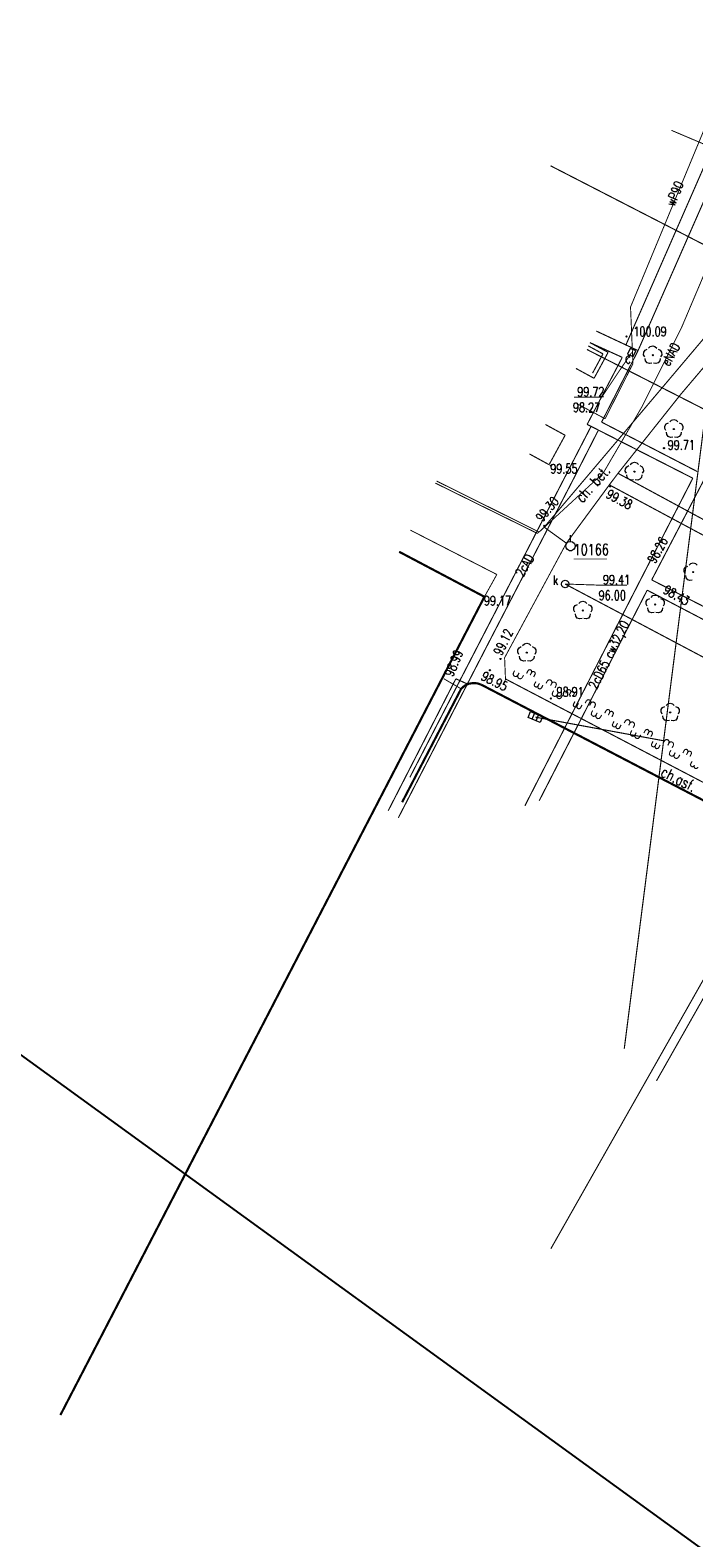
# Model space of a CAD drawing. Header units: metres. Extents: x 7501691 to 7504871, y 5814048 to 5814963.
# Tile 51 of 90: x 7504057 to 7504110, y 5814600 to 5814721. Entities that reach past the tile are written whole.
import ezdxf
from ezdxf.enums import TextEntityAlignment as Align

# ---------------------------------------------------------------- set-up
doc = ezdxf.new("R2010")
doc.units = ezdxf.units.M
doc.header["$MEASUREMENT"] = 0
for name, pattern in [('1', [0]), ('11', [3, 2.5, -0.5]), ('BUD', [0]), ('KOC', [1.5, 1, -0.5]), ('KOJ', [0]), ('UEB', [0]), ('UPC', [0]), ('UPK', [0]), ('UPW', [0]), ('WJD', [0])]:
    doc.linetypes.add(name, pattern=pattern)
doc.layers.get('0').update_dxf_attribs({"linetype": 'CONTINUOUS'})
for name, color, linetype, lineweight in [('EBTPO_L_6', 7, 'WJD', 18), ('EBUPP_L_1', 7, 'BUD', 35), ('SDROK_T_1', 7, 'CONTINUOUS', 18), ('SDRPK_L_0', 7, 'KOJ', 35), ('SDRPK_L_1', 7, '11', 15), ('SDRPK_L_2', 7, 'KOC', 18), ('SDRPK_L_5', 7, '11', 18), ('SZNPS_T_0', 7, 'CONTINUOUS', 18), ('SZNPS_T_3', 7, 'CONTINUOUS', 18), ('SZOPO_L_5', 3, 'CONTINUOUS', 18), ('SZZPZ_T_0', 3, 'CONTINUOUS', 18), ('UCCOA_T_0', 6, 'CONTINUOUS', 18), ('UCCOC_T_0', 6, 'CONTINUOUS', 15), ('UCCOO_T_0', 6, 'CONTINUOUS', 15), ('UCCPA_T_1', 6, 'CONTINUOUS', 18), ('UCCPOR_L_1', 6, 'UPC', 18), ('UEEOO_T_0', 1, 'CONTINUOUS', 15), ('UEEPON_L_1', 1, 'UEB', 15), ('UKKOA_T_0', 3, 'CONTINUOUS', 15), ('UKKOC_T_0', 3, 'CONTINUOUS', 15), ('UKKPA_T_1', 7, 'CONTINUOUS', 18), ('UKKPOD_L_1', 3, 'UPK', 18), ('UKKPOR_L_1', 34, 'UPK', 18), ('UWWOO_T_0', 150, 'CONTINUOUS', 15), ('UWWPO_L_0', 150, 'UPW', 15), ('WUKOS_T_1', 7, 'CONTINUOUS', 15), ('WWRPH_T_1', 7, 'CONTINUOUS', 18)]:
    doc.layers.add(name, color=color, linetype=linetype, lineweight=lineweight)
doc.styles.add('STYL_ARIAL', font='simplex', dxfattribs={"width": 0.75, "oblique": 0.1})

# ---------------------------------------------------------------- blocks, each defined once
blk = doc.blocks.new('fdsgfdhgfjh')
at = {"layer": 'EBTPO_L_6', "color": 7, "const_width": 0.09}
for points in [[(-89.3, -91.46), (-90.48, -90.82)], [(-88.89, -91.34), (-90.34, -90.56)], [(-90.13, -93), (-89.3, -91.46)], [(-90.01, -93.41), (-88.89, -91.34)], [(-91.46, -92.62), (-90.01, -93.41)], [(-92.32, -97.96), (-93.89, -97.1)], [(-93.6, -100.31), (-92.32, -97.96)], [(-95.17, -99.45), (-93.6, -100.31)]]:
    blk.add_lwpolyline(points, dxfattribs=at)
at = {"layer": 'EBUPP_L_1', "color": 7, "const_width": 0.175}
for points in [[(-105.57, -107.26), (-98.76, -110.86)], [(-98.76, -110.86), (-132.6, -176.21)]]:
    blk.add_lwpolyline(points, dxfattribs=at)
at = {"layer": 'SDRPK_L_0', "color": 7, "const_width": 0.175}
for points in [[(-100.62, -118.21), (-100.35, -117.97), (-100.03, -117.81), (-99.68, -117.75), (-99.33, -117.77), (-98.99, -117.89)], [(-98.99, -117.89), (-63.7, -136.29)], [(-105.33, -127.27), (-100.62, -118.21)]]:
    blk.add_lwpolyline(points, dxfattribs=at)
at = {"layer": 'SDRPK_L_1', "color": 7, "const_width": 0.075}
for points in [[(-94.53, -105.8), (-102.68, -101.78)], [(-97.77, -109.08), (-104.66, -105.54)], [(-94.53, -105.8), (-93.99, -105.3)], [(-92.22, -106.58), (-97.15, -115.73)], [(-98.76, -110.86), (-97.77, -109.08)], [(-97.15, -115.73), (-97.08, -117.42)], [(-102.01, -117.4), (-100.62, -118.21)]]:
    blk.add_lwpolyline(points, dxfattribs=at)
at = {"layer": 'SDRPK_L_2', "color": 7, "const_width": 0.09}
for points in [[(-70.21, -77.14), (-84.15, -93.66)], [(-69.39, -78.53), (-83.09, -94.69)], [(-84.15, -93.66), (-93.99, -105.3)], [(-83.09, -94.69), (-88.1, -101)], [(-88.79, -101.92), (-88.1, -101)], [(-71.3, -110.1), (-88.1, -101)], [(-88.79, -101.92), (-92.22, -106.58)], [(-88.79, -101.92), (-69.31, -112.38)], [(-93.99, -105.3), (-92.22, -106.58)]]:
    blk.add_lwpolyline(points, dxfattribs=at)
at = {"layer": 'SDRPK_L_5', "color": 7, "const_width": 0.09}
for points in [[(-106.44, -127.95), (-101.04, -117.41)], [(-101.04, -117.41), (-100.17, -117.8)], [(-97.07, -117.53), (-97.08, -117.42)], [(-97.08, -117.42), (-63.37, -135.07)]]:
    blk.add_lwpolyline(points, dxfattribs=at)
at = {"layer": 'SZNPS_T_0', "color": 7}
for points in [[(-91.89, -106.44), (-91.89, -105.94)], [(-91.89, -106.44), (-91.72, -106.48), (-91.58, -106.6), (-91.52, -106.77), (-91.54, -106.95), (-91.64, -107.09), (-91.8, -107.18), (-91.98, -107.18), (-92.14, -107.09), (-92.24, -106.95), (-92.26, -106.77), (-92.2, -106.6), (-92.07, -106.48), (-91.89, -106.44)]]:
    blk.add_lwpolyline(points, dxfattribs=at)
at = {"layer": 'SZNPS_T_3', "color": 7, "const_width": 0.065}
blk.add_lwpolyline([(-91.64, -107.84), (-88.99, -107.84)], dxfattribs=at)
at = {"layer": 'SZOPO_L_5', "color": 3, "const_width": 0.09}
for points in [[(-96.35, -116.76), (-96.45, -116.94)], [(-95.39, -116.98), (-95.3, -116.8)], [(-95.3, -116.8), (-95.24, -116.71), (-95.12, -116.68), (-95.02, -116.73), (-94.98, -116.84), (-95.02, -116.95)], [(-95.02, -116.95), (-94.95, -116.85), (-94.84, -116.82), (-94.74, -116.88), (-94.7, -116.98), (-94.74, -117.09)], [(-96.09, -117.12), (-96.18, -117.21), (-96.3, -117.23), (-96.41, -117.17), (-96.46, -117.06), (-96.45, -116.94)], [(-95.73, -117.3), (-95.82, -117.39), (-95.94, -117.41), (-96.05, -117.35), (-96.11, -117.24), (-96.09, -117.12)], [(-96, -116.94), (-96.09, -117.12)], [(-95.64, -117.12), (-95.73, -117.3)], [(-95.11, -117.12), (-95.02, -116.95)], [(-94.83, -117.27), (-94.74, -117.09)], [(-94.47, -117.95), (-94.53, -118.05), (-94.64, -118.07), (-94.74, -118.02), (-94.79, -117.92), (-94.75, -117.81)], [(-94.75, -117.81), (-94.65, -117.63)], [(-94.18, -118.1), (-94.25, -118.19), (-94.36, -118.22), (-94.46, -118.17), (-94.5, -118.06), (-94.47, -117.95)], [(-94.47, -117.95), (-94.37, -117.77)], [(-94.18, -118.1), (-94.09, -117.91)], [(-93.84, -117.77), (-93.75, -117.59)], [(-93.75, -117.59), (-93.66, -117.51), (-93.54, -117.49), (-93.43, -117.54), (-93.37, -117.65), (-93.39, -117.78)], [(-93.48, -117.95), (-93.39, -117.78)], [(-93.39, -117.78), (-93.31, -117.69), (-93.18, -117.67), (-93.07, -117.73), (-93.02, -117.84), (-93.04, -117.96)], [(-93.13, -118.14), (-93.04, -117.96)], [(-92.97, -118.71), (-93.06, -118.8), (-93.18, -118.82), (-93.29, -118.76), (-93.35, -118.65), (-93.33, -118.53)], [(-93.24, -118.35), (-93.33, -118.53)], [(-92.62, -118.89), (-92.7, -118.98), (-92.82, -119), (-92.93, -118.94), (-92.99, -118.83), (-92.97, -118.71)], [(-92.88, -118.53), (-92.97, -118.71)], [(-92.52, -118.71), (-92.62, -118.89)], [(-92.27, -118.57), (-92.18, -118.39)], [(-92.18, -118.39), (-92.12, -118.3), (-92.01, -118.27), (-91.91, -118.32), (-91.86, -118.43), (-91.9, -118.54)], [(-91.99, -118.72), (-91.9, -118.54)], [(-91.9, -118.54), (-91.84, -118.44), (-91.73, -118.41), (-91.62, -118.47), (-91.58, -118.57), (-91.62, -118.68)], [(-91.71, -118.86), (-91.62, -118.68)], [(-91.63, -119.4), (-91.54, -119.22)], [(-90.72, -119.36), (-90.63, -119.18)], [(-90.63, -119.18), (-90.54, -119.1), (-90.42, -119.08), (-90.31, -119.13), (-90.26, -119.24), (-90.28, -119.37)], [(-91.35, -119.54), (-91.41, -119.64), (-91.52, -119.67), (-91.63, -119.61), (-91.67, -119.51), (-91.63, -119.4)], [(-91.07, -119.69), (-91.13, -119.78), (-91.24, -119.81), (-91.34, -119.76), (-91.39, -119.65), (-91.35, -119.54)], [(-91.35, -119.54), (-91.26, -119.36)], [(-91.07, -119.69), (-90.97, -119.5)], [(-90.37, -119.54), (-90.28, -119.37)], [(-90.28, -119.37), (-90.19, -119.28), (-90.07, -119.26), (-89.96, -119.32), (-89.9, -119.43), (-89.92, -119.55)], [(-89.85, -120.3), (-89.94, -120.39), (-90.06, -120.41), (-90.17, -120.35), (-90.23, -120.24), (-90.21, -120.12)], [(-90.12, -119.94), (-90.21, -120.12)], [(-90.01, -119.73), (-89.92, -119.55)], [(-89.5, -120.48), (-89.59, -120.57), (-89.71, -120.59), (-89.82, -120.53), (-89.87, -120.42), (-89.85, -120.3)], [(-89.76, -120.12), (-89.85, -120.3)], [(-89.41, -120.3), (-89.5, -120.48)], [(-89.16, -120.16), (-89.07, -119.98)], [(-89.07, -119.98), (-89, -119.89), (-88.89, -119.86), (-88.79, -119.91), (-88.75, -120.02), (-88.78, -120.13)], [(-88.87, -120.31), (-88.78, -120.13)], [(-88.78, -120.13), (-88.72, -120.03), (-88.61, -120), (-88.51, -120.06), (-88.46, -120.16), (-88.5, -120.27)], [(-88.59, -120.45), (-88.5, -120.27)], [(-88.23, -121.13), (-88.3, -121.23), (-88.41, -121.26), (-88.51, -121.2), (-88.55, -121.1), (-88.51, -120.99)], [(-88.51, -120.99), (-88.42, -120.81)], [(-87.95, -121.28), (-88.01, -121.37), (-88.12, -121.4), (-88.23, -121.35), (-88.27, -121.24), (-88.23, -121.13)], [(-88.23, -121.13), (-88.14, -120.95)], [(-87.95, -121.28), (-87.86, -121.09)], [(-87.61, -120.95), (-87.51, -120.77)], [(-87.51, -120.77), (-87.43, -120.69), (-87.31, -120.67), (-87.2, -120.72), (-87.14, -120.83), (-87.16, -120.96)], [(-87.25, -121.13), (-87.16, -120.96)], [(-87.16, -120.96), (-87.07, -120.87), (-86.95, -120.85), (-86.84, -120.91), (-86.78, -121.02), (-86.8, -121.14)], [(-87, -121.53), (-87.09, -121.71)], [(-86.89, -121.32), (-86.8, -121.14)], [(-86.04, -121.75), (-85.95, -121.57)], [(-85.95, -121.57), (-85.88, -121.48), (-85.77, -121.45), (-85.67, -121.5), (-85.63, -121.61), (-85.67, -121.72)], [(-85.67, -121.72), (-85.6, -121.62), (-85.49, -121.59), (-85.39, -121.65), (-85.35, -121.75), (-85.38, -121.86)], [(-86.74, -121.89), (-86.82, -121.98), (-86.95, -122), (-87.06, -121.94), (-87.11, -121.83), (-87.09, -121.71)], [(-86.38, -122.07), (-86.47, -122.16), (-86.59, -122.18), (-86.7, -122.12), (-86.76, -122.01), (-86.74, -121.89)], [(-86.65, -121.71), (-86.74, -121.89)], [(-86.29, -121.89), (-86.38, -122.07)], [(-85.76, -121.9), (-85.67, -121.72)], [(-85.48, -122.04), (-85.38, -121.86)], [(-85.11, -122.72), (-85.18, -122.82), (-85.29, -122.85), (-85.39, -122.79), (-85.43, -122.69), (-85.4, -122.58)], [(-85.4, -122.58), (-85.3, -122.4)], [(-84.83, -122.87), (-84.9, -122.96), (-85.01, -122.99), (-85.11, -122.94), (-85.15, -122.83), (-85.11, -122.72)], [(-85.11, -122.72), (-85.02, -122.54)], [(-84.83, -122.87), (-84.74, -122.69)], [(-84.49, -122.54), (-84.4, -122.37)], [(-84.4, -122.37), (-84.31, -122.28), (-84.19, -122.26), (-84.08, -122.31), (-84.02, -122.42), (-84.04, -122.55)], [(-84.13, -122.73), (-84.04, -122.55)], [(-84.04, -122.55), (-83.95, -122.46), (-83.83, -122.44), (-83.72, -122.5), (-83.67, -122.61), (-83.68, -122.73)], [(-83.78, -122.91), (-83.68, -122.73)], [(-83.62, -123.48), (-83.71, -123.57), (-83.83, -123.59), (-83.94, -123.53), (-84, -123.42), (-83.98, -123.3)], [(-83.88, -123.12), (-83.98, -123.3)], [(-83.26, -123.66), (-83.35, -123.75), (-83.47, -123.77), (-83.58, -123.71), (-83.64, -123.6), (-83.62, -123.48)], [(-83.53, -123.3), (-83.62, -123.48)], [(-83.17, -123.48), (-83.26, -123.66)], [(-82.92, -123.34), (-82.83, -123.16)], [(-82.83, -123.16), (-82.77, -123.07), (-82.66, -123.04), (-82.55, -123.09), (-82.51, -123.2), (-82.55, -123.31)], [(-82.64, -123.49), (-82.55, -123.31)], [(-82.55, -123.31), (-82.48, -123.21), (-82.37, -123.19), (-82.27, -123.24), (-82.23, -123.34), (-82.27, -123.45)], [(-82.36, -123.63), (-82.27, -123.45)], [(-82.28, -124.17), (-82.18, -123.99)], [(-82, -124.31), (-82.06, -124.41), (-82.17, -124.44), (-82.27, -124.38), (-82.32, -124.28), (-82.28, -124.17)], [(-81.71, -124.46), (-81.78, -124.55), (-81.89, -124.58), (-81.99, -124.53), (-82.03, -124.42), (-82, -124.31)]]:
    blk.add_lwpolyline(points, dxfattribs=at)
at = {"layer": 'SZZPZ_T_0', "color": 7}
for points in [[(-85.97, -91.7), (-86.06, -91.53), (-86.05, -91.33), (-85.94, -91.17), (-85.77, -91.08)], [(-85.66, -91), (-85.52, -90.86), (-85.33, -90.81), (-85.15, -90.86), (-85.01, -91)], [(-84.9, -91.08), (-84.73, -91.17), (-84.62, -91.33), (-84.61, -91.53), (-84.7, -91.7)], [(-85.4, -92.21), (-85.59, -92.24), (-85.77, -92.17), (-85.9, -92.02), (-85.93, -91.83)], [(-85.33, -91.52), (-85.3, -91.53), (-85.29, -91.56), (-85.3, -91.6), (-85.33, -91.61), (-85.36, -91.6), (-85.38, -91.56), (-85.36, -91.53), (-85.33, -91.52)], [(-84.74, -91.83), (-84.77, -92.02), (-84.89, -92.17), (-85.07, -92.24), (-85.26, -92.21)], [(-84.28, -97.59), (-84.37, -97.42), (-84.36, -97.23), (-84.26, -97.06), (-84.08, -96.98)], [(-83.97, -96.89), (-83.84, -96.76), (-83.65, -96.71), (-83.46, -96.76), (-83.32, -96.89)], [(-83.65, -97.41), (-83.62, -97.43), (-83.6, -97.46), (-83.62, -97.49), (-83.65, -97.5), (-83.68, -97.49), (-83.69, -97.46), (-83.68, -97.43), (-83.65, -97.41)], [(-83.21, -96.98), (-83.04, -97.06), (-82.93, -97.23), (-82.92, -97.42), (-83.01, -97.59)], [(-83.72, -98.1), (-83.91, -98.13), (-84.09, -98.06), (-84.21, -97.91), (-84.24, -97.72)], [(-83.05, -97.72), (-83.09, -97.91), (-83.21, -98.06), (-83.39, -98.13), (-83.58, -98.1)], [(-87.43, -101), (-87.52, -100.83), (-87.51, -100.63), (-87.4, -100.47), (-87.23, -100.38)], [(-86.86, -101.51), (-87.05, -101.54), (-87.23, -101.47), (-87.36, -101.32), (-87.39, -101.13)], [(-87.12, -100.3), (-86.98, -100.16), (-86.79, -100.11), (-86.61, -100.16), (-86.47, -100.3)], [(-86.79, -100.82), (-86.76, -100.83), (-86.75, -100.86), (-86.76, -100.9), (-86.79, -100.91), (-86.82, -100.9), (-86.84, -100.86), (-86.82, -100.83), (-86.79, -100.82)], [(-86.2, -101.13), (-86.23, -101.32), (-86.35, -101.47), (-86.53, -101.54), (-86.72, -101.51)], [(-86.36, -100.38), (-86.18, -100.47), (-86.08, -100.63), (-86.07, -100.83), (-86.16, -101)], [(-82.43, -108.33), (-82.29, -108.19), (-82.1, -108.14), (-81.92, -108.19), (-81.78, -108.33)], [(-82.74, -109.02), (-82.83, -108.85), (-82.82, -108.66), (-82.71, -108.5), (-82.54, -108.41)], [(-82.17, -109.54), (-82.36, -109.57), (-82.54, -109.5), (-82.67, -109.35), (-82.7, -109.15)], [(-82.1, -108.84), (-82.07, -108.86), (-82.06, -108.89), (-82.07, -108.92), (-82.1, -108.93), (-82.13, -108.92), (-82.15, -108.89), (-82.13, -108.86), (-82.1, -108.84)], [(-85.46, -110.91), (-85.32, -110.77), (-85.14, -110.72), (-84.95, -110.77), (-84.81, -110.91)], [(-91.54, -112.09), (-91.63, -111.92), (-91.62, -111.72), (-91.51, -111.56), (-91.34, -111.47)], [(-91.23, -111.39), (-91.09, -111.26), (-90.91, -111.21), (-90.72, -111.26), (-90.58, -111.39)], [(-90.91, -111.91), (-90.87, -111.92), (-90.86, -111.96), (-90.87, -111.99), (-90.91, -112), (-90.94, -111.99), (-90.95, -111.96), (-90.94, -111.92), (-90.91, -111.91)], [(-90.47, -111.47), (-90.3, -111.56), (-90.19, -111.72), (-90.18, -111.92), (-90.27, -112.09)], [(-85.77, -111.61), (-85.86, -111.44), (-85.85, -111.24), (-85.74, -111.08), (-85.57, -110.99)], [(-85.21, -112.12), (-85.4, -112.15), (-85.58, -112.08), (-85.7, -111.93), (-85.73, -111.74)], [(-85.14, -111.43), (-85.11, -111.44), (-85.09, -111.47), (-85.11, -111.51), (-85.14, -111.52), (-85.17, -111.51), (-85.18, -111.47), (-85.17, -111.44), (-85.14, -111.43)], [(-84.54, -111.74), (-84.57, -111.93), (-84.7, -112.08), (-84.88, -112.15), (-85.07, -112.12)], [(-84.7, -110.99), (-84.53, -111.08), (-84.42, -111.24), (-84.41, -111.44), (-84.5, -111.61)], [(-90.97, -112.6), (-91.17, -112.63), (-91.35, -112.56), (-91.47, -112.41), (-91.5, -112.22)], [(-90.31, -112.22), (-90.34, -112.41), (-90.46, -112.56), (-90.64, -112.63), (-90.84, -112.6)], [(-96.02, -115.46), (-96.1, -115.28), (-96.09, -115.09), (-95.99, -114.93), (-95.82, -114.84)], [(-95.45, -115.97), (-95.64, -116), (-95.82, -115.93), (-95.94, -115.78), (-95.97, -115.59)], [(-95.71, -114.76), (-95.57, -114.62), (-95.38, -114.57), (-95.19, -114.62), (-95.06, -114.76)], [(-95.38, -115.28), (-95.35, -115.29), (-95.34, -115.32), (-95.35, -115.35), (-95.38, -115.37), (-95.41, -115.35), (-95.43, -115.32), (-95.41, -115.29), (-95.38, -115.28)], [(-94.79, -115.59), (-94.82, -115.78), (-94.94, -115.93), (-95.12, -116), (-95.31, -115.97)], [(-94.95, -114.84), (-94.77, -114.93), (-94.67, -115.09), (-94.66, -115.28), (-94.75, -115.46)], [(-84.57, -120.23), (-84.66, -120.06), (-84.65, -119.86), (-84.54, -119.7), (-84.37, -119.61)], [(-84, -120.74), (-84.19, -120.77), (-84.37, -120.7), (-84.5, -120.55), (-84.53, -120.36)], [(-84.26, -119.53), (-84.12, -119.4), (-83.93, -119.35), (-83.75, -119.4), (-83.61, -119.53)], [(-83.93, -120.05), (-83.9, -120.06), (-83.89, -120.1), (-83.9, -120.13), (-83.93, -120.14), (-83.97, -120.13), (-83.98, -120.1), (-83.97, -120.06), (-83.93, -120.05)], [(-83.34, -120.36), (-83.37, -120.55), (-83.49, -120.7), (-83.67, -120.77), (-83.86, -120.74)], [(-83.5, -119.61), (-83.33, -119.7), (-83.22, -119.86), (-83.21, -120.06), (-83.3, -120.23)]]:
    blk.add_lwpolyline(points, dxfattribs=at)
at = {"layer": 'UCCOC_T_0', "color": 6, "const_width": 0.075}
for points in [[(-87.01, -91.35), (-89.4, -94.92)], [(-91.62, -94.92), (-89.4, -94.92)]]:
    blk.add_lwpolyline(points, dxfattribs=at)
at = {"layer": 'UCCPA_T_1', "color": 7}
for points in [[(-87.13, -91.02), (-87.34, -91.48)], [(-87.34, -91.48), (-86.88, -91.68)], [(-86.68, -91.23), (-87.13, -91.02)], [(-86.88, -91.68), (-86.68, -91.23)]]:
    blk.add_lwpolyline(points, dxfattribs=at)
at = {"layer": 'UCCPOR_L_1', "color": 6, "const_width": 0.09}
for points in [[(-87.48, -90.77), (-76.52, -65.74)], [(-75.99, -67.3), (-86.5, -91.2)], [(-89.83, -89.64), (-86.5, -91.2)], [(-74.95, -89.47), (-85.41, -109.51)], [(-87.76, -91.74), (-90.34, -90.56)], [(-86.5, -91.2), (-89.41, -96.91)], [(-90.56, -97.09), (-87.76, -91.74)], [(-90.25, -97.25), (-98.25, -112.77)], [(-82.13, -101.39), (-90.56, -97.09)], [(-89.41, -96.91), (-81.79, -100.85)], [(-91.7, -101.54), (-89.69, -97.6)], [(-98.44, -114.56), (-91.7, -101.54)], [(-86.41, -109.71), (-82.13, -101.39)], [(-85.41, -109.51), (-75.49, -114.61)], [(-95.53, -127.55), (-86.41, -109.71)], [(-85.77, -110.33), (-94.39, -127.15)], [(-75.23, -115.85), (-85.77, -110.33)], [(-98.25, -112.77), (-104.71, -125.28)], [(-64.49, -113.28), (-85.03, -149.52)], [(-105.63, -128.51), (-98.44, -114.56)], [(-93.46, -162.93), (-74.67, -129.76)]]:
    blk.add_lwpolyline(points, dxfattribs=at)
at = {"layer": 'UEEPON_L_1', "color": 1, "const_width": 0.075}
for points in [[(-75.07, -77.33), (-83.83, -73.61)], [(-83.05, -89.41), (-81.09, -84.78)], [(-83.05, -89.41), (-86.18, -95.67)], [(-86.18, -95.67), (-89.28, -100.98)], [(-89.28, -100.98), (-94.39, -105.69)], [(-94.39, -105.69), (-102.57, -101.62)]]:
    blk.add_lwpolyline(points, dxfattribs=at)
at = {"layer": 'UKKOC_T_0', "color": 3, "const_width": 0.075}
for points in [[(-92.32, -109.84), (-89.57, -109.93)], [(-89.57, -109.93), (-87.37, -109.93)]]:
    blk.add_lwpolyline(points, dxfattribs=at)
at = {"layer": 'UKKPA_T_1', "color": 7}
for points in [[(-92.32, -109.54), (-92.17, -109.58), (-92.06, -109.69), (-92.02, -109.84), (-92.06, -109.99), (-92.17, -110.1), (-92.32, -110.14), (-92.47, -110.1), (-92.58, -109.99), (-92.62, -109.84), (-92.58, -109.69), (-92.47, -109.58), (-92.32, -109.54)], [(-95.28, -120.49), (-95.08, -120.03)], [(-95.08, -120.03), (-94.12, -120.45)], [(-94.96, -120.63), (-94.76, -120.17)], [(-94.64, -120.77), (-94.44, -120.31)], [(-94.32, -120.91), (-95.28, -120.49)], [(-94.12, -120.45), (-94.32, -120.91)]]:
    blk.add_lwpolyline(points, dxfattribs=at)
at = {"layer": 'UKKPOD_L_1', "color": 3, "const_width": 0.09}
blk.add_lwpolyline([(-93.48, -76.44), (-78.19, -84.31)], dxfattribs=at)
at = {"layer": 'UKKPOR_L_1', "color": 34, "const_width": 0.09}
for points in [[(-81.09, -95.95), (-90.58, -91.11)], [(-87.6, -146.95), (-81.09, -95.95)], [(-57.49, -128.3), (-92.32, -109.84)], [(-94.7, -120.47), (-84.45, -122.36)]]:
    blk.add_lwpolyline(points, dxfattribs=at)
at = {"layer": 'UWWPO_L_0', "color": 150, "linetype": '1', "const_width": 0.075}
for points in [[(-87.1, -87.72), (-81, -73)], [(-86.91, -92.25), (-87.1, -87.72)], [(-89.13, -96.64), (-86.91, -92.25)], [(-91.38, -95.44), (-89.13, -96.64)]]:
    blk.add_lwpolyline(points, dxfattribs=at)
at = {"layer": 'WUKOS_T_1', "color": 7}
for points in [[(-88.73, -102), (-88.7, -102.01), (-88.68, -102.04), (-88.7, -102.08), (-88.73, -102.09), (-88.76, -102.08), (-88.77, -102.04), (-88.76, -102.01), (-88.73, -102)], [(-94, -105.15), (-93.97, -105.16), (-93.96, -105.2), (-93.97, -105.23), (-94, -105.24), (-94.03, -105.23), (-94.05, -105.2), (-94.03, -105.16), (-94, -105.15)]]:
    blk.add_lwpolyline(points, dxfattribs=at)
at = {"layer": 'WWRPH_T_1', "color": 7}
for points in [[(-87.43, -90.03), (-87.4, -90.05), (-87.38, -90.08), (-87.4, -90.11), (-87.43, -90.12), (-87.46, -90.11), (-87.47, -90.08), (-87.46, -90.05), (-87.43, -90.03)], [(-84.43, -98.95), (-84.4, -98.97), (-84.39, -99), (-84.4, -99.03), (-84.43, -99.04), (-84.47, -99.03), (-84.48, -99), (-84.47, -98.97), (-84.43, -98.95)], [(-93.45, -100.34), (-93.42, -100.35), (-93.41, -100.38), (-93.42, -100.41), (-93.45, -100.43), (-93.49, -100.41), (-93.5, -100.38), (-93.49, -100.35), (-93.45, -100.34)], [(-98.32, -116.68), (-98.29, -116.7), (-98.27, -116.73), (-98.29, -116.76), (-98.32, -116.77), (-98.35, -116.76), (-98.36, -116.73), (-98.35, -116.7), (-98.32, -116.68)], [(-97.47, -115.78), (-97.44, -115.79), (-97.43, -115.82), (-97.44, -115.86), (-97.47, -115.87), (-97.5, -115.86), (-97.52, -115.82), (-97.5, -115.79), (-97.47, -115.78)], [(-93.46, -118.94), (-93.43, -118.95), (-93.42, -118.98), (-93.43, -119.02), (-93.46, -119.03), (-93.49, -119.02), (-93.51, -118.98), (-93.49, -118.95), (-93.46, -118.94)]]:
    blk.add_lwpolyline(points, dxfattribs=at)
at = {"layer": 'SDROK_T_1', "color": 7, "style": 'STYL_ARIAL', "width": 0.75}
blk.add_text('ch. bet.', height=0.875, rotation=48.2798, dxfattribs=at).set_placement((-90.74, -103.58), align=Align.BOTTOM_LEFT)
blk.add_text('ch.asf.', height=0.875, rotation=333.4441, dxfattribs=at).set_placement((-83.26, -125.42), align=Align.MIDDLE_CENTER)
at = {"layer": 'SZNPS_T_3', "color": 7, "style": 'STYL_ARIAL', "width": 0.75}
blk.add_text('10166', height=0.875, rotation=0.0091, dxfattribs=at).set_placement((-91.64, -107.79), align=Align.BOTTOM_LEFT)
at = {"layer": 'UCCOA_T_0', "color": 6, "style": 'STYL_ARIAL', "width": 0.75}
blk.add_text('c', height=0.875, rotation=0.0091, dxfattribs=at).set_placement((-87.55, -92.48), align=Align.BOTTOM_LEFT)
at = {"layer": 'UCCOC_T_0', "color": 6, "style": 'STYL_ARIAL', "width": 0.75}
for s, p in [('99.72', (-91.35, -94.11)), ('98.27', (-91.69, -95.36))]:
    blk.add_text(s, height=0.75, rotation=0.0091, dxfattribs=at).set_placement(p, align=Align.TOP_LEFT)
for s, rotation, p in [('98.26', 60.9547, (-84.94, -108.38)), ('98.43', 331.0691, (-84.67, -110.74))]:
    blk.add_text(s, height=0.75, rotation=rotation, dxfattribs=at).set_placement(p, align=Align.BOTTOM_LEFT)
at = {"layer": 'UCCOO_T_0', "color": 6, "style": 'STYL_ARIAL', "width": 0.75}
for s, rotation, p in [('2cAD', 60.1737, (-95.55, -108.35)), ('2cD65 cw32,20', 63.4443, (-88.83, -115.5))]:
    blk.add_text(s, height=0.75, rotation=rotation, dxfattribs=at).set_placement(p, align=Align.MIDDLE_CENTER)
at = {"layer": 'UEEOO_T_0', "color": 1, "style": 'STYL_ARIAL', "width": 0.75}
blk.add_text('eNAD', height=0.75, rotation=61.5966, dxfattribs=at).set_placement((-83.9, -91.49), align=Align.MIDDLE_CENTER)
at = {"layer": 'UKKOA_T_0', "color": 3, "style": 'STYL_ARIAL', "width": 0.75}
blk.add_text('k', height=0.75, rotation=0.0091, dxfattribs=at).set_placement((-93.29, -110.13), align=Align.BOTTOM_LEFT)
at = {"layer": 'UKKOC_T_0', "color": 3, "style": 'STYL_ARIAL', "width": 0.75}
for s, p in [('99.41', (-89.3, -109.12)), ('96.00', (-89.64, -110.37))]:
    blk.add_text(s, height=0.75, rotation=0.0091, dxfattribs=at).set_placement(p, align=Align.TOP_LEFT)
at = {"layer": 'UWWOO_T_0', "color": 150, "style": 'STYL_ARIAL', "width": 0.75}
blk.add_text('wP90', height=0.75, rotation=67.5106, dxfattribs=at).set_placement((-83.4, -79.81), align=Align.BOTTOM_LEFT)
at = {"layer": 'WUKOS_T_1', "color": 7, "style": 'STYL_ARIAL', "width": 0.75}
for s, rotation, p in [('100.09', 0.0091, (-86.87, -90.27)), ('99.71', 0.0091, (-84.13, -99.34)), ('99.55', 0.0091, (-93.5, -101.23)), ('99.30', 50.125, (-93.98, -105.09)), ('99.17', 0.0091, (-98.8, -111.77)), ('99.12', 63.9297, (-97.19, -115.71)), ('98.99', 67.1684, (-101.08, -117.39)), ('98.95', 333.1941, (-99.19, -117.65)), ('98.91', 0.0091, (-93.01, -119.05))]:
    blk.add_text(s, height=0.75, rotation=rotation, dxfattribs=at).set_placement(p, align=Align.BOTTOM_LEFT)
blk.add_text('99.38', height=0.75, rotation=331.8306, dxfattribs=at).set_placement((-88.77, -102.24), align=Align.TOP_LEFT)

msp = doc.modelspace()

# ---------------------------------------------------------------- linework, layer by layer
at = {"color": 6, "linetype": 'Continuous'}
msp.add_lwpolyline([(7503761.14258, 5814853.18776), (7504870.87638, 5814047.53357), (7503783.08647, 5814047.53357), (7504692.19043, 5814962.90721)], dxfattribs=at)

# ---------------------------------------------------------------- block references
at = {"linetype": 'Continuous'}
msp.add_blockref('fdsgfdhgfjh', (7504192.35177, 5814786.13308), dxfattribs=at)

doc.saveas('drawing.dxf')
